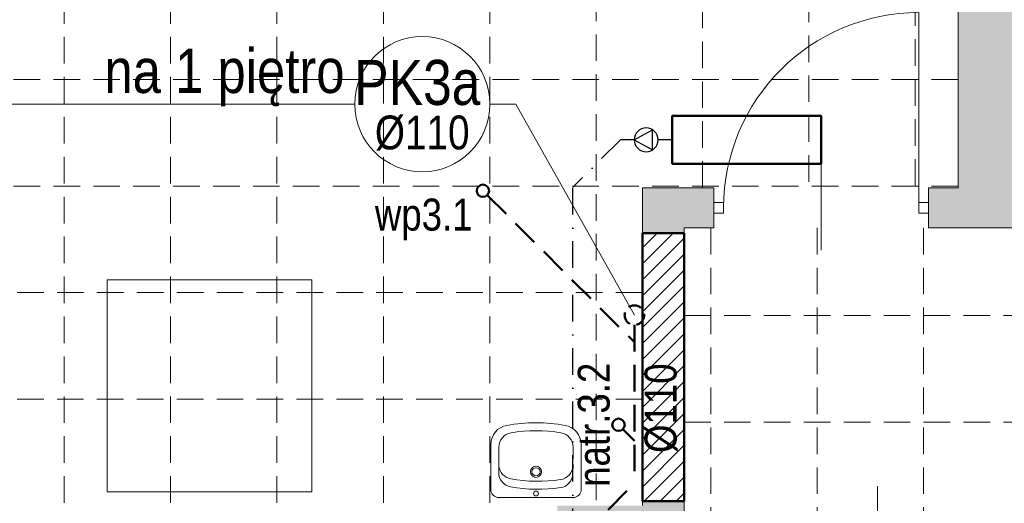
# Model space of a CAD drawing. Header units: millimetres. Extents: x -23540 to 53212, y -37964 to 41185.
# Tile 112 of 203: x 930 to 1485, y -31473 to -31200. Entities that reach past the tile are written whole.
import ezdxf

# ---------------------------------------------------------------- set-up
doc = ezdxf.new("R2010")
doc.units = ezdxf.units.MM
for name, pattern in [('DASHDOT', [1, 0.5, -0.25, 0, -0.25]), ('DASHED', [0.75, 0.5, -0.25]), ('DASHEDX2', [1.5, 1, -0.5])]:
    doc.linetypes.add(name, pattern=pattern)
doc.layers.get('0').update_dxf_attribs({"lineweight": 18})
for name, color, linetype, lineweight in [('BA_KS_ist.', 34, 'Continuous', 50), ('mm_klima_PROJ', 86, 'Continuous', 35), ('mm_klimatyzacja', 94, 'Continuous', 50), ('MM_KS_OPISY', 7, 'Continuous', 9), ('mm_SKROPLINY', 3, 'DASHDOT', 30), ('PG_PRZERYWANE_ŚREDNIE', 1, 'DASHEDX2', 18), ('PG_WIDOKOWE_CIENKIE', 1, 'Continuous', 18), ('PG_ŚCIANY_DZIAŁOWE', 3, 'Continuous', 18)]:
    doc.layers.add(name, color=color, linetype=linetype, lineweight=lineweight)
doc.styles.get("Standard").update_dxf_attribs({"font": 'arial.ttf'})

# ---------------------------------------------------------------- blocks, each defined once
blk = doc.blocks.new('skrop')
at = {"layer": 'mm_SKROPLINY', "color": 0, "linetype": 'ByBlock', "lineweight": 30}
for p, q in [((-807.06, -12100.94), (-799.34, -12096.74)), ((-799.34, -12096.74), (-799.34, -12105.14)), ((-807.06, -12100.94), (-799.34, -12105.14))]:
    blk.add_line(p, q, dxfattribs=at)
blk.add_circle((-802.06, -12100.94), 5, dxfattribs=at)

msp = doc.modelspace()

# ---------------------------------------------------------------- hatches: boundary and pattern name
at = {"layer": 'PG_ŚCIANY_DZIAŁOWE', "true_color": 0x636466, "transparency": 33554610}
h = msp.add_hatch(color=251, dxfattribs=at)
h.dxf.hatch_style = 1
h.paths.add_polyline_path([(1321.37, -31317.46), (1321.37, -31294.96), (1281.12, -31294.96), (1281.12, -31320.46), (1304.62, -31320.46), (1304.62, -31317.46)])
h.paths.add_polyline_path([(1442.37, -31294.96), (1442.37, -31317.46), (1547.12, -31317.46), (1549.12, -31317.46), (1549.12, -31270.46), (1506.12, -31270.46), (1506.12, -31153.71), (1459.12, -31153.71), (1459.12, -31294.96)])
h = msp.add_hatch(color=251, dxfattribs=at)
h.dxf.hatch_style = 1
h.paths.add_polyline_path([(1233.12, -31518.96), (1303.62, -31518.96), (1303.62, -31494.46), (1363.12, -31494.46), (1363.12, -31479.46), (1304.62, -31479.46), (1304.62, -31471.46), (1281.12, -31471.46), (1281.12, -31473.96), (1233.12, -31473.96)])

# ---------------------------------------------------------------- linework, layer by layer
at = {"color": 251, "true_color": 0x636466}
for p, q in [((1459.12, -31294.96), (1459.12, -30482.46)), ((1321.37, -31294.96), (1281.12, -31294.96)), ((1281.12, -31294.96), (1281.12, -31320.46)), ((1321.37, -31317.46), (1321.37, -31294.96)), ((1321.37, -31314.21), (1321.37, -31298.21)), ((1459.12, -31294.96), (1442.37, -31294.96)), ((1442.37, -31317.46), (1442.37, -31294.96)), ((1442.37, -31314.21), (1442.37, -31298.21)), ((1326.87, -31303.21), (1321.37, -31303.21)), ((1321.37, -31303.21), (1321.37, -31309.21)), ((1326.87, -31309.21), (1326.87, -31303.21)), ((1442.37, -31303.21), (1436.87, -31303.21)), ((1436.87, -31303.21), (1436.87, -31309.21)), ((1442.37, -31309.21), (1442.37, -31303.21)), ((1321.37, -31309.21), (1326.87, -31309.21)), ((1436.87, -31309.21), (1442.37, -31309.21)), ((1304.62, -31320.46), (1281.12, -31320.46)), ((1304.62, -31317.46), (1304.62, -31320.46)), ((1321.37, -31317.46), (1304.62, -31317.46)), ((1459.12, -31317.46), (1442.37, -31317.46)), ((1459.12, -31317.46), (1547.12, -31317.46)), ((1281.12, -31471.46), (1281.12, -31473.96)), ((1304.62, -31471.46), (1281.12, -31471.46)), ((1304.62, -31471.46), (1304.62, -31479.46))]:
    msp.add_line(p, q, dxfattribs=at)
at = {"color": 251, "true_color": 0x636466, "extrusion": (0, 0, -1)}
for p, q in [((1436.87, -31306.21), (1436.87, -31196.21)), ((1381.87, -31273.62), (1381.87, -31330.11)), ((1413.62, -31519.56), (1413.62, -31463.07))]:
    msp.add_line(p, q, dxfattribs=at)
at = {"color": 251, "true_color": 0x636466}
msp.add_arc((1436.87, -31306.21), 110, 90, 180, dxfattribs=at)
at = {"layer": 'BA_KS_ist.', "linetype": 'DASHED', "ltscale": 30}
for p, q in [((1193.66, -31299.07), (1276.59, -31381.99)), ((1276.59, -31372.19), (1276.59, -31461.47)), ((1270.09, -31430.94), (1276.59, -31437.43)), ((1245.84, -31492.21), (1276.59, -31461.47))]:
    msp.add_line(p, q, dxfattribs=at)
at = {"layer": 'BA_KS_ist.', "linetype": 'Continuous', "ltscale": 25}
for centre in [(1191.19, -31296.59), (1267.62, -31428.46)]:
    msp.add_circle(centre, 3.5, dxfattribs=at)
at = {"layer": 'BA_KS_ist.', "linetype": 'DASHED', "ltscale": 15}
msp.add_circle((1276.59, -31366.69), 5.5, dxfattribs=at)
at = {"layer": 'mm_klimatyzacja', "color": 251, "linetype": 'Continuous', "lineweight": 50, "ltscale": 50, "true_color": 0x636466}
msp.add_lwpolyline([(1381.95, -31281.4), (1297.95, -31281.4), (1297.95, -31254.4), (1381.95, -31254.4)], close=True, dxfattribs=at)
at = {"layer": 'MM_KS_OPISY'}
for p, q in [((1118.93, -31247.82), (921.99, -31247.82)), ((1195.13, -31247.82), (1209.79, -31247.82)), ((1209.79, -31247.82), (1276.59, -31366.69))]:
    msp.add_line(p, q, dxfattribs=at)
msp.add_circle((1157.03, -31247.82), 38.1, dxfattribs=at)
at = {"layer": 'mm_SKROPLINY', "ltscale": 30}
for p, q in [((1268.72, -31267.9), (1241.95, -31294.67)), ((1276.47, -31267.9), (1268.72, -31267.9)), ((1297.95, -31267.9), (1289.97, -31267.9)), ((1241.95, -31490.6), (1241.95, -31294.67))]:
    msp.add_line(p, q, dxfattribs=at)
at = {"layer": 'PG_PRZERYWANE_ŚREDNIE', "color": 251, "lineweight": 15, "ltscale": 15, "true_color": 0x636466}
for p, q in [((955.12, -30512.46), (955.12, -31473.96)), ((1015.12, -30512.46), (1015.12, -31473.96)), ((1075.12, -30512.46), (1075.12, -31473.96)), ((1135.12, -30512.46), (1135.12, -31473.96)), ((1195.12, -30512.46), (1195.12, -31473.96)), ((1315.05, -31294.96), (1315.05, -30515.32)), ((1374.96, -31291.58), (1374.96, -30511.94)), ((1434.92, -31293.74), (1434.92, -30514.1)), ((1255.12, -30915.96), (1255.12, -31473.96)), ((1459.12, -31233.96), (686.62, -31233.96)), ((1459.12, -31293.96), (686.62, -31293.96)), ((1281.12, -31320.46), (1281.12, -31471.46)), ((1304.62, -31320.46), (1304.62, -31471.46)), ((1319.62, -31317.46), (1319.62, -31479.46)), ((1379.62, -31317.46), (1379.62, -31479.46)), ((1439.62, -31317.46), (1439.62, -31479.46)), ((1281.12, -31353.96), (686.62, -31353.96)), ((1304.62, -31366.96), (2453.62, -31366.96)), ((1281.12, -31413.96), (686.62, -31413.96)), ((1304.62, -31426.96), (2453.62, -31426.96))]:
    msp.add_line(p, q, dxfattribs=at)
at = {"layer": 'PG_WIDOKOWE_CIENKIE', "color": 251, "linetype": 'Continuous', "lineweight": 18, "true_color": 0x636466}
for p, q in [((1281.12, -31328.84), (1289.49, -31320.46)), ((1281.12, -31337.82), (1298.47, -31320.46)), ((1281.12, -31346.8), (1304.62, -31323.3)), ((1281.12, -31355.78), (1304.62, -31332.28)), ((1281.12, -31364.76), (1304.62, -31341.26)), ((1281.12, -31373.74), (1304.62, -31350.24)), ((1281.12, -31382.72), (1304.62, -31359.22)), ((1281.12, -31391.7), (1304.62, -31368.2)), ((1281.12, -31400.68), (1304.62, -31377.18)), ((1281.12, -31409.66), (1304.62, -31386.16)), ((1281.12, -31418.64), (1304.62, -31395.14)), ((1281.12, -31427.62), (1304.62, -31404.12)), ((1281.12, -31436.6), (1304.62, -31413.1)), ((1281.12, -31445.58), (1304.62, -31422.08)), ((1281.12, -31454.56), (1304.62, -31431.06)), ((1281.12, -31463.54), (1304.62, -31440.04)), ((1282.18, -31471.46), (1304.62, -31449.02)), ((1291.16, -31471.46), (1304.62, -31458)), ((1300.14, -31471.46), (1304.62, -31466.98))]:
    msp.add_line(p, q, dxfattribs=at)
at = {"layer": 'PG_WIDOKOWE_CIENKIE', "color": 251, "lineweight": 50, "true_color": 0x636466}
for p, q in [((1281.12, -31320.46), (1304.62, -31320.46)), ((1281.12, -31471.46), (1281.12, -31320.46)), ((1304.62, -31320.46), (1304.62, -31471.46)), ((1304.62, -31471.46), (1281.12, -31471.46))]:
    msp.add_line(p, q, dxfattribs=at)
at = {"layer": 'PG_WIDOKOWE_CIENKIE', "color": 251, "lineweight": 13, "true_color": 0x636466}
for p, q in [((979.45, -31466.33), (979.45, -31346.74)), ((979.45, -31346.74), (1094.81, -31346.74)), ((1094.81, -31346.74), (1094.81, -31466.33)), ((1094.81, -31466.33), (979.45, -31466.33))]:
    msp.add_line(p, q, dxfattribs=at)
at = {"layer": 'PG_WIDOKOWE_CIENKIE', "color": 251, "lineweight": 18, "true_color": 0x636466}
for p, q in [((1195.68, -31439.53), (1195.68, -31464.95)), ((1200.22, -31441.06), (1200.22, -31450.4)), ((1241.98, -31451.4), (1242.13, -31441.06)), ((1246.58, -31439.53), (1246.58, -31464.95)), ((1242.03, -31447.68), (1242.04, -31447.68)), ((1242.03, -31447.69), (1242.04, -31447.69)), ((1242.04, -31445.06), (1242.04, -31447.69)), ((1242.04, -31445.87), (1242.06, -31445.87)), ((1242.04, -31446.95), (1242.09, -31446.95)), ((1200.14, -31455.29), (1200.23, -31449.95)), ((1200.19, -31452.22), (1200.27, -31452.22)), ((1241.92, -31452.22), (1242.01, -31452.22)), ((1241.95, -31455.93), (1242.03, -31450.59)), ((1241.99, -31450.4), (1242.04, -31450.4)), ((1200.22, -31469.49), (1242.04, -31469.49))]:
    msp.add_line(p, q, dxfattribs=at)
for centre, radius in [((1221.13, -31454.95), 3.18), ((1221.13, -31454.95), 2.27), ((1221.13, -31467.22), 1.36)]:
    msp.add_circle(centre, radius, dxfattribs=at)
for centre, radius, start, end in [((1206.58, -31439.53), 10.91, 100.2403, 180), ((1221.13, -31520.03), 92.72, 79.7597, 100.2403), ((1235.67, -31439.53), 10.91, 0, 79.7597), ((1208.4, -31441.06), 8.18, 99.1541, 180), ((1221.13, -31520.03), 88.17, 80.8459, 99.1541), ((1233.85, -31441.06), 8.18, 0, 80.8459), ((1208.35, -31450.89), 8.18, 185.2076, 259.9711), ((1233.8, -31451.28), 8.18, 278.2794, 359.1253), ((1208.32, -31455.42), 8.18, 179.1253, 259.9711), ((1222.28, -31372.12), 88.17, 259.9711, 278.2794), ((1233.77, -31455.81), 8.18, 278.2794, 359.1253), ((1200.22, -31464.95), 4.55, 180, 270), ((1222.25, -31376.65), 88.17, 259.9711, 278.2794), ((1242.04, -31464.95), 4.55, 270, 0)]:
    msp.add_arc(centre, radius, start, end, dxfattribs=at)

# ---------------------------------------------------------------- block references
at = {"layer": 'mm_klima_PROJ', "lineweight": 30, "xscale": -1.35, "yscale": 1.35, "zscale": 1.35, "rotation": 180}
msp.add_blockref('skrop', (2366, -47604.16), dxfattribs=at)

# ---------------------------------------------------------------- texts
at = {"layer": 'MM_KS_OPISY'}
for s, width, insert, char_height, attachment_point in [('{\\fArial Narrow|b0|i0|c238|p34;na 1 piętro}', 200.9859, (1113.19, -31216.5), 25, 3), ('{\\fArial Narrow|b0|i0|c238|p34;PK3a}', 25.4, (1189.83, -31222.84), 25.4, 3), ('{\\fArial Narrow|b0|i0|c238|p34;%%C110}', 0.5033, (1183.69, -31254.23), 19.05, 3), ('{\\fArial Narrow|b0|i0|c238|p34;wp3.1}', 200.9859, (1130.35, -31301.03), 18, 1)]:
    msp.add_mtext_dynamic_manual_height_columns(s, width=width, gutter_width=1, heights=[0], dxfattribs=dict(at, insert=insert, char_height=char_height, attachment_point=attachment_point))
at = {"layer": 'MM_KS_OPISY', "char_height": 18, "attachment_point": 1, "rotation": 90}
for s, insert in [('{\\fArial Narrow|b0|i0|c238|p34;natr.3.2}', (1244.68, -31463.42)), ('{\\fArial Narrow|b0|i0|c238|p34;%%C110}', (1282.34, -31444.34))]:
    msp.add_mtext_dynamic_manual_height_columns(s, width=200.9859, gutter_width=1, heights=[0], dxfattribs=dict(at, insert=insert))

doc.saveas('drawing.dxf')
